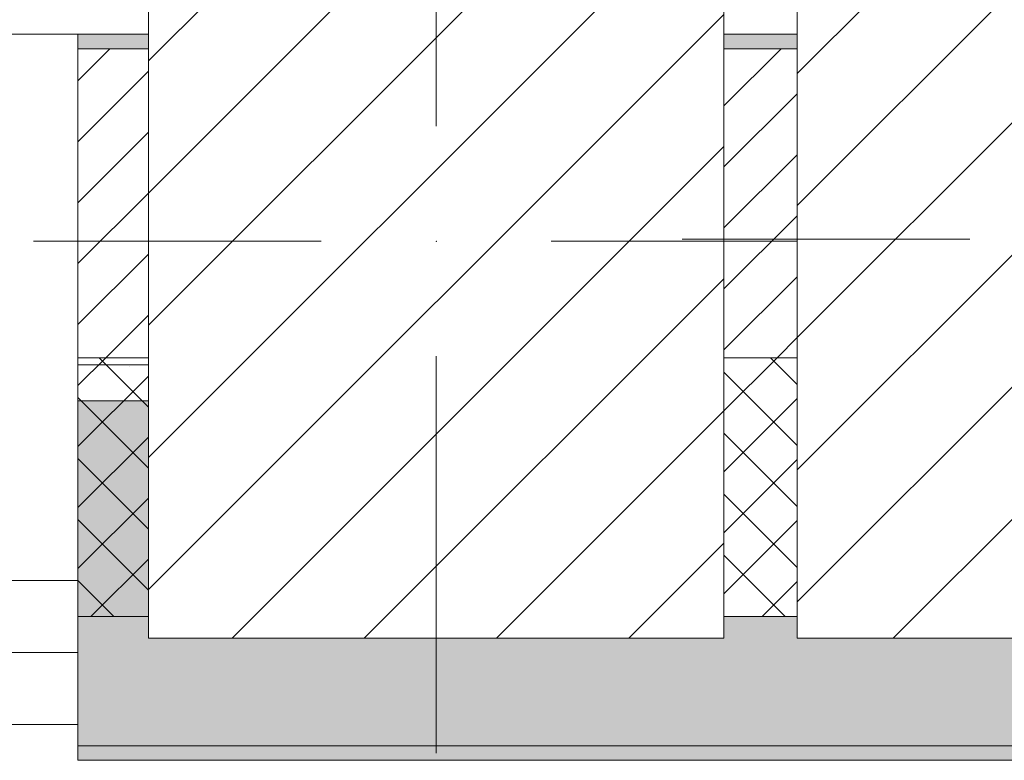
# Model space of a CAD drawing. Header units: millimetres. Extents: x -40968 to 13979, y -19284 to 4746.
# Tile 198 of 234: x -12976 to -12292, y -1699 to -1184. Entities that reach past the tile are written whole.
import ezdxf

# ---------------------------------------------------------------- set-up
doc = ezdxf.new("R2010")
doc.units = ezdxf.units.MM
doc.header["$MEASUREMENT"] = 0
doc.linetypes.add('Wipeout_Contour', pattern=[1000, 0, -1000])
for name, color, linetype in [('10_ESTR_Pilars', 7, 'Continuous'), ('12_FAÇ_Façana', 7, 'Continuous'), ('Ventanas Archicad', 7, 'Continuous')]:
    doc.layers.add(name, color=color, linetype=linetype)
for name, color, linetype, lineweight in [('10_ESTR_Pilars_Pluma_Nº__20', 1, 'Continuous', 5), ('10_ESTR_Pilars_Pluma_Nº__28', 7, 'Continuous', 20), ('10_ESTR_Pilars_Pluma_Nº__42', 8, 'Continuous', 25), ('12_FAÇ_Façana_Pluma_Nº__2', 8, 'Continuous', 5), ('12_FAÇ_Façana_Pluma_Nº__7', 7, 'Continuous', 5), ('Ventanas Archicad_Pluma_Nº__7', 7, 'Continuous', 5)]:
    doc.layers.add(name, color=color, linetype=linetype, lineweight=lineweight)
for name, color, linetype, lineweight, true_color in [('12_FAÇ_Façana_Pluma_Nº__102', 7, 'Continuous', 5, 0xcccccc), ('12_FAÇ_Façana_Pluma_Nº__174', 7, 'Continuous', 13, 0xe4ad2c), ('12_FAÇ_Façana_Pluma_Nº__176', 7, 'Continuous', 15, 0x93a0c6), ('12_FAÇ_Façana_Pluma_Nº__43', 7, 'Continuous', 5, 0xa4a4a6), ('Ventanas Archicad_Pluma_Nº__23', 7, 'Continuous', 5, 0xa4a4a6), ('Ventanas Archicad_Pluma_Nº__3', 7, 'Continuous', 5, 0xa4a4a4), ('Ventanas Archicad_Pluma_Nº__43', 7, 'Continuous', 5, 0xa4a4a6)]:
    doc.layers.add(name, color=color, linetype=linetype, lineweight=lineweight, true_color=true_color)
pattern_1 = [(45, (0, 0), (-21.2132, 21.2132), []), (135, (0, 0), (21.2132, 21.2132), [])]
pattern_2 = [(45, (0, 0), (-21.2132, 21.2132), [])]
pattern_3 = [(45, (0, 0), (-45.96194, 45.96194), [])]

# ---------------------------------------------------------------- blocks, each defined once
blk = doc.blocks.new('Muro_10_1', base_point=(-12935.93, -1193.98))
at = {"layer": '12_FAÇ_Façana_Pluma_Nº__102', "linetype": 'Continuous', "lineweight": 0, "true_color": 0xe5e5e5}
for points in [[(-12935.93, -1688.98), (-8781.93, -1688.98), (-8781.93, -1598.98), (-12035.86, -1598.98), (-12035.86, -1613.98), (-12435.86, -1613.98), (-12435.86, -1598.98), (-12486.81, -1598.98), (-12486.81, -1613.98), (-12886.81, -1613.98), (-12886.81, -1598.98), (-12935.93, -1598.98)], [(-12935.93, -1698.98), (-8781.93, -1698.98), (-8781.93, -1688.98), (-12935.93, -1688.98)]]:
    blk.add_hatch(color=254, dxfattribs=at).paths.add_polyline_path(points)
at = {"layer": '12_FAÇ_Façana_Pluma_Nº__174', "linetype": 'Continuous', "lineweight": 13, "true_color": 0xe4ad2c}
h = blk.add_hatch(dxfattribs=at)
h.set_pattern_fill('SATE_Aislamiento_0001', color=42, style=0, pattern_type=2)
h.set_pattern_definition(pattern_1)
h.paths.add_polyline_path([(-12935.93, -1598.98), (-12886.81, -1598.98), (-12886.81, -1418.98), (-12935.93, -1418.98)])
h = blk.add_hatch(dxfattribs=at)
h.set_pattern_fill('SATE_Aislamiento_0001', color=42, style=0, pattern_type=2)
h.set_pattern_definition(pattern_1)
h.paths.add_polyline_path([(-12486.81, -1598.98), (-12435.86, -1598.98), (-12435.86, -1418.98), (-12486.81, -1418.98)])
at = {"layer": '12_FAÇ_Façana_Pluma_Nº__176', "linetype": 'Continuous', "lineweight": 0, "true_color": 0x495063}
for points in [[(-12935.93, -1193.98), (-12935.93, -1203.98), (-12886.81, -1203.98), (-12886.81, -1193.98)], [(-12486.81, -1203.98), (-12435.86, -1203.98), (-12435.86, -1193.98), (-12486.81, -1193.98)]]:
    blk.add_hatch(color=251, dxfattribs=at).paths.add_polyline_path(points)
at = {"layer": '12_FAÇ_Façana_Pluma_Nº__2', "linetype": 'Continuous', "lineweight": 5}
h = blk.add_hatch(dxfattribs=at)
h.set_pattern_fill('Ceramic_0001', color=8, style=0, pattern_type=2)
h.set_pattern_definition(pattern_2)
h.paths.add_polyline_path([(-12935.93, -1203.98), (-12935.93, -1418.98), (-12886.81, -1418.98), (-12886.81, -1203.98)])
h = blk.add_hatch(dxfattribs=at)
h.set_pattern_fill('Ceramic_0001', color=8, style=0, pattern_type=2)
h.set_pattern_definition(pattern_2)
h.paths.add_polyline_path([(-12486.81, -1418.98), (-12435.86, -1418.98), (-12435.86, -1203.98), (-12486.81, -1203.98)])
at = {"layer": '12_FAÇ_Façana_Pluma_Nº__7', "color": 7, "linetype": 'Continuous', "lineweight": 5}
for p, q in [((-12886.81, -1203.98), (-12935.93, -1203.98)), ((-12435.86, -1203.98), (-12486.81, -1203.98)), ((-12935.93, -1418.98), (-12886.81, -1418.98)), ((-12486.81, -1418.98), (-12435.86, -1418.98)), ((-12935.93, -1598.98), (-12886.81, -1598.98)), ((-12486.81, -1598.98), (-12435.86, -1598.98)), ((-12935.93, -1688.98), (-8781.93, -1688.98))]:
    blk.add_line(p, q, dxfattribs=at)
at = {"layer": '12_FAÇ_Façana_Pluma_Nº__7', "color": 7, "linetype": 'Continuous', "lineweight": 5, "flags": 128}
for points in [[(-12886.81, -1193.98), (-12935.93, -1193.98)], [(-12435.86, -1193.98), (-12486.81, -1193.98)], [(-12935.93, -1418.98), (-12935.93, -1423.98)], [(-12935.93, -1543.98), (-12935.93, -1598.98)], [(-12935.93, -1663.98), (-12935.93, -1698.98)], [(-12935.93, -1698.98), (-8781.93, -1698.98)]]:
    blk.add_lwpolyline(points, dxfattribs=at)
blk = doc.blocks.new('Ventana Vertical Multi-Faja 27_5')
at = {"layer": 'Ventanas Archicad_Pluma_Nº__23', "color": 253, "linetype": 'Continuous', "lineweight": 5, "true_color": 0xa4a4a6}
for p, q in [((-600, 0), (-550, 0)), ((-550, -50), (-600, -50))]:
    blk.add_line(p, q, dxfattribs=at)
at = {"layer": 'Ventanas Archicad_Pluma_Nº__3', "color": 253, "linetype": 'Continuous', "lineweight": 5, "true_color": 0xa4a4a4}
for p, q in [((-600, 50), (600, 50)), ((-600, -430), (600, -430))]:
    blk.add_line(p, q, dxfattribs=at)
at = {"layer": 'Ventanas Archicad_Pluma_Nº__43', "color": 253, "linetype": 'Continuous', "lineweight": 5, "true_color": 0xa4a4a6}
blk.add_line((-600, -200), (-600, -175), dxfattribs=at)
at = {"layer": 'Ventanas Archicad_Pluma_Nº__7', "color": 7, "linetype": 'Continuous', "lineweight": 5}
for p, q in [((-600, 50), (-600, 40)), ((-600, 40), (-600, 0)), ((-600, 40), (-600, 0)), ((-600, 0), (-600, -50)), ((-600, 0), (-600, -50)), ((-600, 0), (-600, -50)), ((-600, 0), (-600, -50)), ((-600, -50), (-600, -80)), ((-600, -50), (-600, -80)), ((-600, -80), (-600, -175)), ((-600, -80), (-600, -175)), ((-600, -200), (-600, -420)), ((-600, -420), (-600, -430))]:
    blk.add_line(p, q, dxfattribs=at)
blk = doc.blocks.new('Muro_11_1', base_point=(-14135.93, -1193.98))
at = {"layer": '12_FAÇ_Façana', "linetype": 'Continuous', "lineweight": 0, "true_color": 0x000000}
h = blk.add_hatch(dxfattribs=at)
h.set_pattern_fill('Yeso_0001', color=18, style=0, pattern_type=2)
h.set_pattern_definition([(0, (0, 0), (0, 75), [0, -75])])
h.paths.add_polyline_path([(-12935.93, -1423.98), (-12935.93, -1448.98), (-12815.93, -1448.98), (-12815.93, -1423.98)])
at = {"layer": '12_FAÇ_Façana_Pluma_Nº__102', "linetype": 'Continuous', "lineweight": 0, "true_color": 0xe5e5e5}
blk.add_hatch(color=254, dxfattribs=at).paths.add_polyline_path([(-12815.93, -1543.98), (-12815.93, -1448.98), (-12935.93, -1448.98), (-12935.93, -1663.98)])
at = {"layer": '12_FAÇ_Façana_Pluma_Nº__43', "color": 253, "linetype": 'Continuous', "lineweight": 5, "true_color": 0xa4a4a6}
for p, q in [((-12935.93, -1423.98), (-12935.93, -1448.98)), ((-12815.93, -1423.98), (-12935.93, -1423.98)), ((-12815.93, -1448.98), (-12815.93, -1423.98)), ((-12935.93, -1448.98), (-12815.93, -1448.98))]:
    blk.add_line(p, q, dxfattribs=at)
at = {"layer": '12_FAÇ_Façana_Pluma_Nº__7', "color": 7, "linetype": 'Continuous', "lineweight": 5}
for p, q in [((-12935.93, -1203.98), (-12935.93, -1193.98)), ((-12935.93, -1423.98), (-12935.93, -1203.98)), ((-12935.93, -1543.98), (-12935.93, -1448.98)), ((-12935.93, -1543.98), (-12935.93, -1448.98)), ((-12815.93, -1543.98), (-12815.93, -1448.98)), ((-12935.93, -1573.98), (-12935.93, -1543.98)), ((-12935.93, -1573.98), (-12935.93, -1543.98)), ((-12935.93, -1623.98), (-12935.93, -1573.98)), ((-12935.93, -1623.98), (-12935.93, -1573.98)), ((-12935.93, -1663.98), (-12935.93, -1623.98)), ((-12935.93, -1663.98), (-12935.93, -1623.98)), ((-12935.93, -1673.98), (-12935.93, -1663.98))]:
    blk.add_line(p, q, dxfattribs=at)
at = {"layer": 'Ventanas Archicad', "color": 253, "linetype": 'Continuous', "lineweight": 5, "true_color": 0xa4a4a6, "zscale": 1000, "rotation": 180}
blk.add_blockref('Ventana Vertical Multi-Faja 27_5', (-13535.93, -1623.98), dxfattribs=at)
blk = doc.blocks.new('Pilar_3_1', base_point=(-12686.81, -1337.89))
at = {"color": 254, "linetype": 'Wipeout_Contour', "lineweight": 0, "ltscale": 51040.517598}
blk.add_wipeout([(-12886.81, -1613.98), (-12486.81, -1613.98), (-12486.81, -1061.81), (-12886.81, -1061.81)], dxfattribs=at).dxf.layer = '10_ESTR_Pilars'
at = {"layer": '10_ESTR_Pilars_Pluma_Nº__42', "linetype": 'Continuous', "lineweight": 25}
h = blk.add_hatch(dxfattribs=at)
h.set_pattern_fill('00_GCT_trama_45º_e1_400__05', color=8, style=0, pattern_type=2)
h.set_pattern_definition(pattern_3)
h.paths.add_polyline_path([(-12886.81, -1613.98), (-12486.81, -1613.98), (-12486.81, -1061.81), (-12886.81, -1061.81)])
at = {"layer": '10_ESTR_Pilars_Pluma_Nº__20', "color": 1, "linetype": 'Continuous', "lineweight": 5}
for p, q in [((-12686.81, -1257.89), (-12686.81, -981.81)), ((-12766.81, -1337.89), (-12966.81, -1337.89)), ((-12606.81, -1337.89), (-12406.81, -1337.89)), ((-12686.81, -1417.89), (-12686.81, -1693.98))]:
    blk.add_line(p, q, dxfattribs=at)
blk.add_point((-12686.81, -1337.89), dxfattribs=at)
at = {"layer": '10_ESTR_Pilars_Pluma_Nº__28', "color": 7, "linetype": 'Continuous', "lineweight": 20, "flags": 128}
blk.add_lwpolyline([(-12886.81, -1613.98), (-12486.81, -1613.98), (-12486.81, -1061.81), (-12886.81, -1061.81)], close=True, dxfattribs=at)
blk = doc.blocks.new('Pilar_4_1', base_point=(-12235.86, -1336.48))
at = {"color": 254, "linetype": 'Wipeout_Contour', "lineweight": 0, "ltscale": 49246.96781}
blk.add_wipeout([(-12435.86, -1613.98), (-12035.86, -1613.98), (-12035.86, -1058.98), (-12435.86, -1058.98)], dxfattribs=at).dxf.layer = '10_ESTR_Pilars'
at = {"layer": '10_ESTR_Pilars_Pluma_Nº__42', "linetype": 'Continuous', "lineweight": 25}
h = blk.add_hatch(dxfattribs=at)
h.set_pattern_fill('00_GCT_trama_45º_e1_400__05', color=8, style=0, pattern_type=2)
h.set_pattern_definition(pattern_3)
h.paths.add_polyline_path([(-12435.86, -1613.98), (-12035.86, -1613.98), (-12035.86, -1058.98), (-12435.86, -1058.98)])
at = {"layer": '10_ESTR_Pilars_Pluma_Nº__20', "color": 1, "linetype": 'Continuous', "lineweight": 5}
for p, q in [((-12235.86, -1256.48), (-12235.86, -978.98)), ((-12315.86, -1336.48), (-12515.86, -1336.48)), ((-12155.86, -1336.48), (-11955.86, -1336.48)), ((-12235.86, -1416.48), (-12235.86, -1693.98))]:
    blk.add_line(p, q, dxfattribs=at)
blk.add_point((-12235.86, -1336.48), dxfattribs=at)
at = {"layer": '10_ESTR_Pilars_Pluma_Nº__28', "color": 7, "linetype": 'Continuous', "lineweight": 20, "flags": 128}
blk.add_lwpolyline([(-12435.86, -1613.98), (-12035.86, -1613.98), (-12035.86, -1058.98), (-12435.86, -1058.98)], close=True, dxfattribs=at)

msp = doc.modelspace()

# ---------------------------------------------------------------- block references
at = {"layer": '12_FAÇ_Façana', "color": 7, "lineweight": 20}
for name, p in [('Muro_11_1', (-14135.93, -1193.98)), ('Muro_10_1', (-12935.93, -1193.98))]:
    msp.add_blockref(name, p, dxfattribs=at)

# ---------------------------------------------------------------- next in the draw order: block references
at = {"layer": '10_ESTR_Pilars', "color": 7, "lineweight": 20}
msp.add_blockref('Pilar_3_1', (-12686.81, -1337.89), dxfattribs=at)

# ---------------------------------------------------------------- next in the draw order: block references
msp.add_blockref('Pilar_4_1', (-12235.86, -1336.48), dxfattribs=at)

doc.saveas('drawing.dxf')
